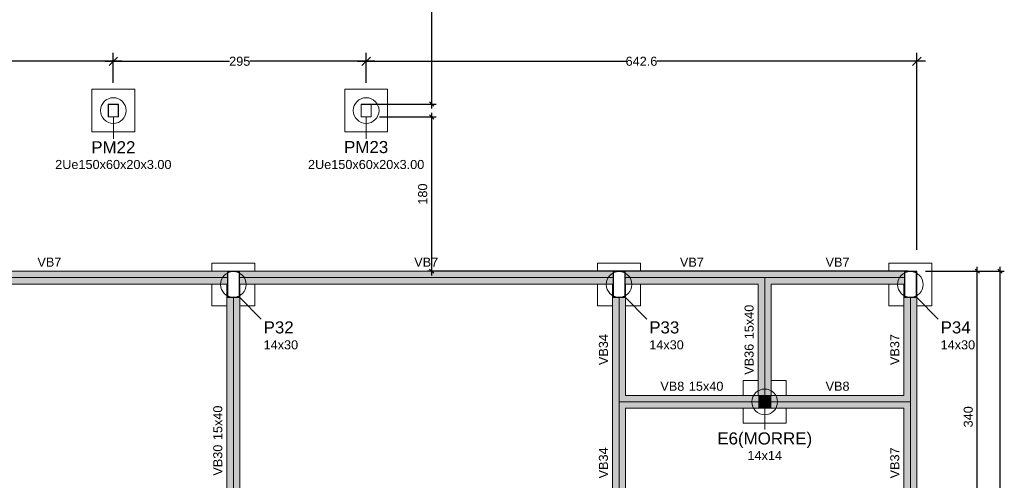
# Model space of a CAD drawing. Header units: millimetres. Extents: x 10906 to 25863, y 1966 to 4861.
# Tile 40 of 163: x 11174 to 11197, y 2941 to 2952. Entities that reach past the tile are written whole.
import ezdxf

# ---------------------------------------------------------------- set-up
doc = ezdxf.new("R2010")
doc.units = ezdxf.units.MM
doc.linetypes.add('DOT2', pattern=[3.175, 0, -3.175])
for name, color, linetype, lineweight in [('FO-Cotas', 4, 'Continuous', 5), ('FO-Eixos', 5, 'Continuous', 5), ('FO-Estacas dos blocos', 1, 'Continuous', 20), ('FO-Hachura pilar que morre', 106, 'Continuous', 5), ('FO-Hachura viga', 41, 'Continuous', 5), ('FO-Pilares', 4, 'Continuous', 30), ('FO-Pilares genéricos', 30, 'Continuous', 5), ('FO-Seção das fundações', 7, 'Continuous', 5), ('FO-Textos das vigas', 7, 'Continuous', 5), ('FO-Textos dos pilares', 7, 'Continuous', 5), ('FO-Vigas', 1, 'Continuous', 20)]:
    doc.layers.add(name, color=color, linetype=linetype, lineweight=lineweight)
doc.styles.add('Arial', font='arial.ttf')
doc.styles.get("Standard").update_dxf_attribs({"font": 'arial.ttf'})
doc.dimstyles.new('UM_50.000000', dxfattribs={"dimtxt": 0.18, "dimasz": 0.2, "dimexe": 0.2, "dimexo": 0.5, "dimgap": 0, "dimtad": 1, "dimtih": 1, "dimtoh": 1, "dimlfac": 50, "dimzin": 0, "dimdsep": 46, "dimtxsty": 'Standard', "dimcen": 0.09, "dimdle": 0.2, "dimclrd": 256, "dimclre": 256, "dimclrt": 7, "dimazin": 0, "dimtfac": 1, "dimtofl": 0, "dimtmove": 0, "dimatfit": 3, "dimfxl": 1, "dimtolj": 1, "dimtzin": 0, "dimarcsym": 0})

# ---------------------------------------------------------------- blocks, each defined once
blk = doc.blocks.new('_Oblique')
at = {"color": 0, "linetype": 'ByBlock', "lineweight": -2}
blk.add_line((-0.5, -0.5), (0.5, 0.5), dxfattribs=at)
blk = doc.blocks.new('*D36')
at = {"layer": 'Defpoints', "color": 0, "transparency": 16777216}
for p in [(11194.978, 2946.018), (11196.39, 2946.018), (11194.978, 2939.218)]:
    blk.add_point(p, dxfattribs=at)
at = {"layer": 'FO-Cotas', "lineweight": -2, "transparency": 16777216}
for p, q in [((11195.178, 2946.018), (11196.49, 2946.018)), ((11196.39, 2939.118), (11196.39, 2946.118)), ((11195.178, 2939.218), (11196.49, 2939.218))]:
    blk.add_line(p, q, dxfattribs=at)
at = {"layer": 'FO-Cotas', "lineweight": -2, "transparency": 16777216, "xscale": 0.1, "yscale": 0.1, "zscale": 0.1}
for p, rotation in [((11196.39, 2946.018), 90), ((11196.39, 2939.218), 270)]:
    blk.add_blockref('_Oblique', p, dxfattribs=dict(at, rotation=rotation))
at = {"layer": 'FO-Cotas', "color": 7, "transparency": 16777216, "insert": (11196.179, 2942.618), "char_height": 0.2118, "attachment_point": 5, "rotation": 90, "style": 'Arial'}
blk.add_mtext('\\A1;340', dxfattribs=at)
blk = doc.blocks.new('*D37')
at = {"layer": 'Defpoints', "color": 0, "transparency": 16777216}
for p in [(11182.24, 2949.618), (11183.658, 2949.618), (11194.978, 2946.018)]:
    blk.add_point(p, dxfattribs=at)
at = {"layer": 'FO-Cotas', "lineweight": -2, "transparency": 16777216}
for p, q in [((11182.44, 2949.618), (11183.758, 2949.618)), ((11183.658, 2945.918), (11183.658, 2949.718)), ((11194.778, 2946.018), (11183.558, 2946.018))]:
    blk.add_line(p, q, dxfattribs=at)
at = {"layer": 'FO-Cotas', "lineweight": -2, "transparency": 16777216, "xscale": 0.1, "yscale": 0.1, "zscale": 0.1}
for p, rotation in [((11183.658, 2949.618), 90), ((11183.658, 2946.018), 270)]:
    blk.add_blockref('_Oblique', p, dxfattribs=dict(at, rotation=rotation))
at = {"layer": 'FO-Cotas', "color": 7, "transparency": 16777216, "insert": (11183.447, 2947.818), "char_height": 0.2118, "attachment_point": 5, "rotation": 90, "style": 'Arial'}
blk.add_mtext('\\A1;180', dxfattribs=at)
blk = doc.blocks.new('*D38')
at = {"layer": 'Defpoints', "color": 0, "transparency": 16777216}
for p in [(11183.658, 2961.118), (11188.14, 2961.118), (11182.012, 2949.918)]:
    blk.add_point(p, dxfattribs=at)
at = {"layer": 'FO-Cotas', "lineweight": -2, "transparency": 16777216}
for p, q in [((11187.94, 2961.118), (11183.558, 2961.118)), ((11183.658, 2949.818), (11183.658, 2961.218)), ((11182.212, 2949.918), (11183.758, 2949.918))]:
    blk.add_line(p, q, dxfattribs=at)
at = {"layer": 'FO-Cotas', "lineweight": -2, "transparency": 16777216, "xscale": 0.1, "yscale": 0.1, "zscale": 0.1}
for p, rotation in [((11183.658, 2961.118), 90), ((11183.658, 2949.918), 270)]:
    blk.add_blockref('_Oblique', p, dxfattribs=dict(at, rotation=rotation))
at = {"layer": 'FO-Cotas', "color": 7, "transparency": 16777216, "insert": (11183.447, 2955.518), "char_height": 0.2118, "attachment_point": 5, "rotation": 90, "style": 'Arial'}
blk.add_mtext('\\A1;560', dxfattribs=at)
blk = doc.blocks.new('*D42')
at = {"layer": 'Defpoints', "color": 0, "transparency": 16777216}
for p in [(11194.978, 2946.018), (11196.92, 2946.018), (11194.978, 2930.518)]:
    blk.add_point(p, dxfattribs=at)
at = {"layer": 'FO-Cotas', "lineweight": -2, "transparency": 16777216}
for p, q in [((11195.178, 2946.018), (11197.02, 2946.018)), ((11196.92, 2930.418), (11196.92, 2946.118)), ((11195.178, 2930.518), (11197.02, 2930.518))]:
    blk.add_line(p, q, dxfattribs=at)
at = {"layer": 'FO-Cotas', "lineweight": -2, "transparency": 16777216, "xscale": 0.1, "yscale": 0.1, "zscale": 0.1}
for p, rotation in [((11196.92, 2946.018), 90), ((11196.92, 2930.518), 270)]:
    blk.add_blockref('_Oblique', p, dxfattribs=dict(at, rotation=rotation))
at = {"layer": 'FO-Cotas', "color": 7, "transparency": 16777216, "insert": (11196.708, 2938.268), "char_height": 0.2118, "attachment_point": 5, "rotation": 90, "style": 'Arial'}
blk.add_mtext('\\A1;775', dxfattribs=at)
blk = doc.blocks.new('*D60')
at = {"layer": 'Defpoints', "color": 0, "transparency": 16777216}
for p in [(11182.126, 2950.917), (11182.126, 2949.918), (11194.978, 2946.018)]:
    blk.add_point(p, dxfattribs=at)
at = {"layer": 'FO-Cotas', "lineweight": -2, "transparency": 16777216}
for p, q in [((11182.126, 2950.418), (11182.126, 2951.117)), ((11194.978, 2946.518), (11194.978, 2951.117)), ((11181.926, 2950.917), (11188.195, 2950.917)), ((11195.178, 2950.917), (11188.91, 2950.917))]:
    blk.add_line(p, q, dxfattribs=at)
at = {"layer": 'FO-Cotas', "lineweight": -2, "transparency": 16777216, "xscale": 0.2, "yscale": 0.2, "zscale": 0.2, "rotation": 180}
blk.add_blockref('_Oblique', (11182.126, 2950.917), dxfattribs=at)
at = {"layer": 'FO-Cotas', "lineweight": -2, "transparency": 16777216, "xscale": 0.2, "yscale": 0.2, "zscale": 0.2}
blk.add_blockref('_Oblique', (11194.978, 2950.917), dxfattribs=at)
at = {"layer": 'FO-Cotas', "color": 7, "transparency": 16777216, "insert": (11188.552, 2950.917), "char_height": 0.2118, "attachment_point": 5, "rotation": 0.0057, "style": 'Arial'}
blk.add_mtext('\\A1;642.6', dxfattribs=at)
blk = doc.blocks.new('*D61')
at = {"layer": 'Defpoints', "color": 0, "transparency": 16777216}
for p in [(11176.226, 2950.917), (11176.226, 2949.918), (11182.126, 2949.918)]:
    blk.add_point(p, dxfattribs=at)
at = {"layer": 'FO-Cotas', "lineweight": -2, "transparency": 16777216}
for p, q in [((11176.226, 2950.418), (11176.226, 2951.117)), ((11182.126, 2950.418), (11182.126, 2951.117)), ((11176.026, 2950.917), (11178.94, 2950.917)), ((11182.326, 2950.917), (11179.413, 2950.917))]:
    blk.add_line(p, q, dxfattribs=at)
at = {"layer": 'FO-Cotas', "lineweight": -2, "transparency": 16777216, "xscale": 0.2, "yscale": 0.2, "zscale": 0.2, "rotation": 180}
blk.add_blockref('_Oblique', (11176.226, 2950.917), dxfattribs=at)
at = {"layer": 'FO-Cotas', "lineweight": -2, "transparency": 16777216, "xscale": 0.2, "yscale": 0.2, "zscale": 0.2}
blk.add_blockref('_Oblique', (11182.126, 2950.917), dxfattribs=at)
at = {"layer": 'FO-Cotas', "color": 7, "transparency": 16777216, "insert": (11179.176, 2950.917), "char_height": 0.2118, "attachment_point": 5, "rotation": 0.0057, "style": 'Arial'}
blk.add_mtext('\\A1;295', dxfattribs=at)
blk = doc.blocks.new('*D62')
at = {"layer": 'Defpoints', "color": 0, "transparency": 16777216}
for p in [(11170.326, 2950.917), (11170.326, 2949.918), (11176.226, 2949.918)]:
    blk.add_point(p, dxfattribs=at)
at = {"layer": 'FO-Cotas', "lineweight": -2, "transparency": 16777216}
for p, q in [((11170.326, 2950.418), (11170.326, 2951.117)), ((11176.226, 2950.418), (11176.226, 2951.117)), ((11170.126, 2950.917), (11173.04, 2950.917)), ((11176.426, 2950.917), (11173.513, 2950.917))]:
    blk.add_line(p, q, dxfattribs=at)
at = {"layer": 'FO-Cotas', "lineweight": -2, "transparency": 16777216, "xscale": 0.2, "yscale": 0.2, "zscale": 0.2, "rotation": 180}
blk.add_blockref('_Oblique', (11170.326, 2950.917), dxfattribs=at)
at = {"layer": 'FO-Cotas', "lineweight": -2, "transparency": 16777216, "xscale": 0.2, "yscale": 0.2, "zscale": 0.2}
blk.add_blockref('_Oblique', (11176.226, 2950.917), dxfattribs=at)
at = {"layer": 'FO-Cotas', "color": 7, "transparency": 16777216, "insert": (11173.276, 2950.917), "char_height": 0.2118, "attachment_point": 5, "rotation": 0.0057, "style": 'Arial'}
blk.add_mtext('\\A1;295', dxfattribs=at)

msp = doc.modelspace()

# ---------------------------------------------------------------- hatches: boundary and pattern name
at = {"layer": 'FO-Hachura pilar que morre', "linetype": 'Continuous'}
msp.add_hatch(color=256, dxfattribs=at).paths.add_polyline_path([(11191.2885, 2942.82751), (11191.4285, 2942.82751), (11191.5685, 2942.82751), (11191.5685, 2942.96751), (11191.5685, 2943.10751), (11191.4285, 2943.10751), (11191.2885, 2943.10751), (11191.2885, 2942.96751)])
at = {"layer": 'FO-Hachura viga', "linetype": 'Continuous'}
for points in [[(11178.8885, 2945.71751), (11178.8885, 2945.71751), (11178.8885, 2946.00751), (11179.1685, 2946.00751), (11179.1685, 2946.01751), (11169.9785, 2946.01751), (11169.9785, 2946.00751), (11170.5785, 2946.00751), (11170.5785, 2945.72751), (11169.9785, 2945.72751), (11169.9785, 2945.71751), (11178.8885, 2945.71751)], [(11187.8885, 2945.71751), (11187.8885, 2945.71751), (11187.8885, 2946.00751), (11188.1685, 2946.00751), (11188.1685, 2946.01751), (11179.1685, 2946.01751), (11179.1685, 2945.71751), (11187.8885, 2945.71751)], [(11191.2785, 2945.71751), (11191.2785, 2945.71751), (11191.4285, 2945.86751), (11191.4285, 2946.01751), (11188.1685, 2946.01751), (11188.1685, 2945.71751), (11191.2785, 2945.71751)], [(11194.9785, 2946.01751), (11194.9785, 2946.01751), (11191.4285, 2946.01751), (11191.4285, 2945.86751), (11191.5785, 2945.71751), (11194.6885, 2945.71751), (11194.6885, 2946.00751), (11194.9685, 2946.00751), (11194.9685, 2945.71751), (11194.9785, 2945.71751), (11194.9785, 2946.01751)], [(11179.1685, 2938.71751), (11179.1685, 2938.71751), (11179.1685, 2937.81751), (11179.1785, 2937.81751), (11179.1785, 2945.71751), (11179.1685, 2945.71751), (11179.1685, 2945.40751), (11178.8885, 2945.40751), (11178.8885, 2945.71751), (11178.8785, 2945.71751), (11178.8785, 2937.81751), (11178.8885, 2937.81751), (11178.8885, 2938.71751), (11179.1685, 2938.71751)], [(11188.1785, 2943.11751), (11188.1785, 2943.11751), (11188.1785, 2945.71751), (11188.1685, 2945.71751), (11188.1685, 2945.40751), (11187.8885, 2945.40751), (11187.8885, 2945.71751), (11187.8785, 2945.71751), (11187.8785, 2942.96751), (11188.0285, 2942.96751), (11188.1785, 2943.11751)], [(11191.5785, 2945.71751), (11191.5785, 2945.71751), (11191.4285, 2945.86751), (11191.2785, 2945.71751), (11191.2785, 2943.10751), (11191.5785, 2943.10751), (11191.5785, 2945.71751)], [(11188.1785, 2942.81751), (11188.1785, 2942.81751), (11188.0285, 2942.96751), (11187.8785, 2942.96751), (11187.8785, 2939.81751), (11187.8885, 2939.81751), (11187.8885, 2940.11751), (11188.1685, 2940.11751), (11188.1685, 2939.81751), (11188.1785, 2939.81751), (11188.1785, 2942.81751)], [(11191.2885, 2943.11751), (11191.2885, 2943.11751), (11188.1785, 2943.11751), (11188.0285, 2942.96751), (11188.1785, 2942.81751), (11191.2885, 2942.81751), (11191.2885, 2943.11751)], [(11194.6785, 2942.81751), (11194.6785, 2942.81751), (11194.8285, 2942.96751), (11194.6785, 2943.11751), (11191.2885, 2943.11751), (11191.2885, 2943.10751), (11191.5685, 2943.10751), (11191.5685, 2942.82751), (11191.2885, 2942.82751), (11191.2885, 2942.81751), (11194.6785, 2942.81751)], [(11194.9685, 2940.11751), (11194.9685, 2940.11751), (11194.9685, 2939.21751), (11194.9785, 2939.21751), (11194.9785, 2942.96751), (11194.8285, 2942.96751), (11194.6785, 2942.81751), (11194.6785, 2939.21751), (11194.6885, 2939.21751), (11194.6885, 2940.11751), (11194.9685, 2940.11751)]]:
    msp.add_hatch(color=256, dxfattribs=at).paths.add_polyline_path(points)
h = msp.add_hatch(color=256, dxfattribs=at)
h.paths.add_polyline_path([(11194.9785, 2946.01751), (11194.9785, 2946.01751), (11194.6785, 2946.01751), (11194.6785, 2943.11751), (11194.8285, 2942.96751), (11194.9785, 2942.96751), (11194.9785, 2946.01751)])
h.paths.add_polyline_path([(11194.6885, 2945.40751), (11194.6885, 2946.00751), (11194.9685, 2946.00751), (11194.9685, 2945.40751), (11194.6885, 2945.40751)], flags=0)

# ---------------------------------------------------------------- linework, layer by layer
at = {"layer": 'FO-Cotas'}
for p, q in [((11176.2265, 2949.61751), (11176.2265, 2949.10919)), ((11182.1265, 2949.61751), (11182.1265, 2949.10919)), ((11179.1685, 2945.40751), (11179.67682, 2944.89919)), ((11188.1685, 2945.40751), (11188.67682, 2944.89919)), ((11194.9685, 2945.40751), (11195.47682, 2944.89919)), ((11191.4285, 2942.82751), (11191.4285, 2942.31919))]:
    msp.add_line(p, q, dxfattribs=at)
at = {"layer": 'FO-Eixos'}
for p, q in [((11170.5785, 2945.86751), (11178.8885, 2945.86751)), ((11179.1685, 2945.86751), (11187.8885, 2945.86751)), ((11188.1685, 2945.86751), (11191.4285, 2945.86751)), ((11191.4285, 2945.86751), (11194.6885, 2945.86751)), ((11191.4285, 2943.10751), (11191.4285, 2945.86751)), ((11179.0285, 2938.71751), (11179.0285, 2945.40751)), ((11188.0285, 2942.96751), (11188.0285, 2945.40751)), ((11194.8285, 2942.96751), (11194.8285, 2945.40751)), ((11188.0285, 2940.11751), (11188.0285, 2942.96751)), ((11188.0285, 2942.96751), (11191.2885, 2942.96751)), ((11191.5685, 2942.96751), (11194.8285, 2942.96751)), ((11194.8285, 2940.11751), (11194.8285, 2942.96751))]:
    msp.add_line(p, q, dxfattribs=at)
at = {"layer": 'FO-Estacas dos blocos'}
for centre in [(11176.2265, 2949.76751), (11182.1265, 2949.76751), (11179.0285, 2945.70751), (11188.0285, 2945.70751), (11194.8285, 2945.70751), (11191.4285, 2942.96751)]:
    msp.add_circle(centre, 0.3, dxfattribs=at)
at = {"layer": 'FO-Pilares'}
for points in [[(11178.8885, 2945.40751), (11179.0285, 2945.40751), (11179.1685, 2945.40751), (11179.1685, 2945.70751), (11179.1685, 2946.00751), (11179.0285, 2946.00751), (11178.8885, 2946.00751), (11178.8885, 2945.70751), (11178.8885, 2945.40751)], [(11187.8885, 2945.40751), (11188.0285, 2945.40751), (11188.1685, 2945.40751), (11188.1685, 2945.70751), (11188.1685, 2946.00751), (11188.0285, 2946.00751), (11187.8885, 2946.00751), (11187.8885, 2945.70751), (11187.8885, 2945.40751)], [(11194.6885, 2945.40751), (11194.8285, 2945.40751), (11194.9685, 2945.40751), (11194.9685, 2945.70751), (11194.9685, 2946.00751), (11194.8285, 2946.00751), (11194.6885, 2946.00751), (11194.6885, 2945.70751), (11194.6885, 2945.40751)], [(11191.2885, 2942.82751), (11191.4285, 2942.82751), (11191.5685, 2942.82751), (11191.5685, 2942.96751), (11191.5685, 2943.10751), (11191.4285, 2943.10751), (11191.2885, 2943.10751), (11191.2885, 2942.96751), (11191.2885, 2942.82751)]]:
    msp.add_lwpolyline(points, close=True, dxfattribs=at)
at = {"layer": 'FO-Pilares genéricos'}
for points in [[(11176.3405, 2949.91751), (11176.34144, 2949.91743), (11176.34235, 2949.91721), (11176.34322, 2949.91685), (11176.34402, 2949.91636), (11176.34474, 2949.91575), (11176.34535, 2949.91503), (11176.34584, 2949.91423), (11176.3462, 2949.91336), (11176.34642, 2949.91244), (11176.3465, 2949.91151), (11176.3465, 2949.62351), (11176.34642, 2949.62257), (11176.3462, 2949.62165), (11176.34584, 2949.62078), (11176.34535, 2949.61998), (11176.34474, 2949.61926), (11176.34402, 2949.61865), (11176.34322, 2949.61816), (11176.34235, 2949.6178), (11176.34144, 2949.61758), (11176.3405, 2949.61751), (11176.1125, 2949.61751), (11176.11156, 2949.61758), (11176.11064, 2949.6178), (11176.10977, 2949.61816), (11176.10897, 2949.61865), (11176.10825, 2949.61926), (11176.10764, 2949.61998), (11176.10715, 2949.62078), (11176.10679, 2949.62165), (11176.10657, 2949.62257), (11176.1065, 2949.62351), (11176.1065, 2949.91151), (11176.10657, 2949.91244), (11176.10679, 2949.91336), (11176.10715, 2949.91423), (11176.10764, 2949.91503), (11176.10825, 2949.91575), (11176.10897, 2949.91636), (11176.10977, 2949.91685), (11176.11064, 2949.91721), (11176.11156, 2949.91743), (11176.1125, 2949.91751), (11176.3405, 2949.91751)], [(11176.3345, 2949.91151), (11176.33544, 2949.91143), (11176.33635, 2949.91121), (11176.33722, 2949.91085), (11176.33802, 2949.91036), (11176.33874, 2949.90975), (11176.33935, 2949.90903), (11176.33984, 2949.90823), (11176.3402, 2949.90736), (11176.34042, 2949.90644), (11176.3405, 2949.90551), (11176.3405, 2949.62951), (11176.34042, 2949.62857), (11176.3402, 2949.62765), (11176.33984, 2949.62678), (11176.33935, 2949.62598), (11176.33874, 2949.62526), (11176.33802, 2949.62465), (11176.33722, 2949.62416), (11176.33635, 2949.6238), (11176.33544, 2949.62358), (11176.3345, 2949.62351), (11176.1185, 2949.62351), (11176.11756, 2949.62358), (11176.11664, 2949.6238), (11176.11577, 2949.62416), (11176.11497, 2949.62465), (11176.11425, 2949.62526), (11176.11364, 2949.62598), (11176.11315, 2949.62678), (11176.11279, 2949.62765), (11176.11257, 2949.62857), (11176.1125, 2949.62951), (11176.1125, 2949.90551), (11176.11257, 2949.90644), (11176.11279, 2949.90736), (11176.11315, 2949.90823), (11176.11364, 2949.90903), (11176.11425, 2949.90975), (11176.11497, 2949.91036), (11176.11577, 2949.91085), (11176.11664, 2949.91121), (11176.11756, 2949.91143), (11176.1185, 2949.91151), (11176.3345, 2949.91151)], [(11182.2405, 2949.91751), (11182.24144, 2949.91743), (11182.24235, 2949.91721), (11182.24322, 2949.91685), (11182.24402, 2949.91636), (11182.24474, 2949.91575), (11182.24535, 2949.91503), (11182.24584, 2949.91423), (11182.2462, 2949.91336), (11182.24642, 2949.91244), (11182.2465, 2949.91151), (11182.2465, 2949.62351), (11182.24642, 2949.62257), (11182.2462, 2949.62165), (11182.24584, 2949.62078), (11182.24535, 2949.61998), (11182.24474, 2949.61926), (11182.24402, 2949.61865), (11182.24322, 2949.61816), (11182.24235, 2949.6178), (11182.24144, 2949.61758), (11182.2405, 2949.61751), (11182.0125, 2949.61751), (11182.01156, 2949.61758), (11182.01064, 2949.6178), (11182.00977, 2949.61816), (11182.00897, 2949.61865), (11182.00825, 2949.61926), (11182.00764, 2949.61998), (11182.00715, 2949.62078), (11182.00679, 2949.62165), (11182.00657, 2949.62257), (11182.0065, 2949.62351), (11182.0065, 2949.91151), (11182.00657, 2949.91244), (11182.00679, 2949.91336), (11182.00715, 2949.91423), (11182.00764, 2949.91503), (11182.00825, 2949.91575), (11182.00897, 2949.91636), (11182.00977, 2949.91685), (11182.01064, 2949.91721), (11182.01156, 2949.91743), (11182.0125, 2949.91751), (11182.2405, 2949.91751)], [(11182.2345, 2949.91151), (11182.23544, 2949.91143), (11182.23635, 2949.91121), (11182.23722, 2949.91085), (11182.23802, 2949.91036), (11182.23874, 2949.90975), (11182.23935, 2949.90903), (11182.23984, 2949.90823), (11182.2402, 2949.90736), (11182.24042, 2949.90644), (11182.2405, 2949.90551), (11182.2405, 2949.62951), (11182.24042, 2949.62857), (11182.2402, 2949.62765), (11182.23984, 2949.62678), (11182.23935, 2949.62598), (11182.23874, 2949.62526), (11182.23802, 2949.62465), (11182.23722, 2949.62416), (11182.23635, 2949.6238), (11182.23544, 2949.62358), (11182.2345, 2949.62351), (11182.0185, 2949.62351), (11182.01756, 2949.62358), (11182.01664, 2949.6238), (11182.01577, 2949.62416), (11182.01497, 2949.62465), (11182.01425, 2949.62526), (11182.01364, 2949.62598), (11182.01315, 2949.62678), (11182.01279, 2949.62765), (11182.01257, 2949.62857), (11182.0125, 2949.62951), (11182.0125, 2949.90551), (11182.01257, 2949.90644), (11182.01279, 2949.90736), (11182.01315, 2949.90823), (11182.01364, 2949.90903), (11182.01425, 2949.90975), (11182.01497, 2949.91036), (11182.01577, 2949.91085), (11182.01664, 2949.91121), (11182.01756, 2949.91143), (11182.0185, 2949.91151), (11182.2345, 2949.91151)]]:
    msp.add_lwpolyline(points, close=True, dxfattribs=at)
at = {"layer": 'FO-Pilares genéricos', "linetype": 'DOT2', "ltscale": 0.05}
for points in [[(11176.1065, 2949.61751), (11176.2265, 2949.61751), (11176.3465, 2949.61751), (11176.3465, 2949.76751), (11176.3465, 2949.91751), (11176.2265, 2949.91751), (11176.1065, 2949.91751), (11176.1065, 2949.76751), (11176.1065, 2949.61751)], [(11176.1065, 2949.61751), (11176.2265, 2949.61751), (11176.3465, 2949.61751), (11176.3465, 2949.76751), (11176.3465, 2949.91751), (11176.2265, 2949.91751), (11176.1065, 2949.91751), (11176.1065, 2949.76751), (11176.1065, 2949.61751)], [(11182.0065, 2949.61751), (11182.1265, 2949.61751), (11182.2465, 2949.61751), (11182.2465, 2949.76751), (11182.2465, 2949.91751), (11182.1265, 2949.91751), (11182.0065, 2949.91751), (11182.0065, 2949.76751), (11182.0065, 2949.61751)], [(11182.0065, 2949.61751), (11182.1265, 2949.61751), (11182.2465, 2949.61751), (11182.2465, 2949.76751), (11182.2465, 2949.91751), (11182.1265, 2949.91751), (11182.0065, 2949.91751), (11182.0065, 2949.76751), (11182.0065, 2949.61751)]]:
    msp.add_lwpolyline(points, close=True, dxfattribs=at)
at = {"layer": 'FO-Seção das fundações'}
for points in [[(11175.7265, 2950.26751), (11176.7265, 2950.26751)], [(11175.7265, 2950.26751), (11175.7265, 2949.26751)], [(11176.7265, 2949.26751), (11176.7265, 2950.26751)], [(11181.6265, 2950.26751), (11182.6265, 2950.26751)], [(11181.6265, 2950.26751), (11181.6265, 2949.26751)], [(11182.6265, 2949.26751), (11182.6265, 2950.26751)], [(11176.7265, 2949.26751), (11175.7265, 2949.26751)], [(11182.6265, 2949.26751), (11181.6265, 2949.26751)], [(11178.5285, 2946.20751), (11179.5285, 2946.20751)], [(11178.5285, 2946.20751), (11178.5285, 2946.01751)], [(11179.5285, 2946.01751), (11179.5285, 2946.20751)], [(11187.5285, 2946.20751), (11188.5285, 2946.20751)], [(11187.5285, 2946.20751), (11187.5285, 2946.01751)], [(11188.5285, 2946.01751), (11188.5285, 2946.20751)], [(11194.3285, 2946.20751), (11195.3285, 2946.20751)], [(11194.3285, 2946.20751), (11194.3285, 2946.01751)], [(11195.3285, 2945.20751), (11195.3285, 2946.20751)], [(11178.5285, 2945.71751), (11178.5285, 2945.20751)], [(11179.5285, 2945.20751), (11179.5285, 2945.71751)], [(11187.5285, 2945.71751), (11187.5285, 2945.20751)], [(11188.5285, 2945.20751), (11188.5285, 2945.71751)], [(11194.3285, 2945.71751), (11194.3285, 2945.20751)], [(11178.8785, 2945.20751), (11178.5285, 2945.20751)], [(11179.5285, 2945.20751), (11179.1785, 2945.20751)], [(11187.8785, 2945.20751), (11187.5285, 2945.20751)], [(11188.5285, 2945.20751), (11188.1785, 2945.20751)], [(11194.6785, 2945.20751), (11194.3285, 2945.20751)], [(11195.3285, 2945.20751), (11194.9785, 2945.20751)], [(11190.9285, 2943.46751), (11190.9285, 2943.11751)], [(11190.9285, 2943.46751), (11191.2785, 2943.46751)], [(11191.5785, 2943.46751), (11191.9285, 2943.46751)], [(11191.9285, 2943.11751), (11191.9285, 2943.46751)], [(11190.9285, 2942.81751), (11190.9285, 2942.46751)], [(11191.9285, 2942.46751), (11191.9285, 2942.81751)], [(11191.9285, 2942.46751), (11190.9285, 2942.46751)]]:
    msp.add_lwpolyline(points, dxfattribs=at)
at = {"layer": 'FO-Vigas'}
for p, q in [((11170.5785, 2946.01751), (11179.1685, 2946.01751)), ((11179.1685, 2946.01751), (11188.1685, 2946.01751)), ((11188.1685, 2946.01751), (11191.4285, 2946.01751)), ((11191.4285, 2946.01751), (11194.9785, 2946.01751)), ((11194.9785, 2942.96751), (11194.9785, 2946.01751)), ((11169.9785, 2945.71751), (11178.8785, 2945.71751)), ((11178.8785, 2938.71751), (11178.8785, 2945.71751)), ((11179.1785, 2945.71751), (11187.8785, 2945.71751)), ((11179.1785, 2937.81751), (11179.1785, 2945.71751)), ((11187.8785, 2942.96751), (11187.8785, 2945.71751)), ((11188.1785, 2945.71751), (11191.2785, 2945.71751)), ((11188.1785, 2943.11751), (11188.1785, 2945.71751)), ((11191.2785, 2943.11751), (11191.2785, 2945.71751)), ((11191.5785, 2945.71751), (11194.6785, 2945.71751)), ((11191.5785, 2943.11751), (11191.5785, 2945.71751)), ((11194.6785, 2943.11751), (11194.6785, 2945.71751)), ((11187.8785, 2940.11751), (11187.8785, 2942.96751)), ((11188.1785, 2943.11751), (11191.2785, 2943.11751)), ((11191.5785, 2943.11751), (11194.6785, 2943.11751)), ((11194.9785, 2939.21751), (11194.9785, 2942.96751)), ((11188.1785, 2939.81751), (11188.1785, 2942.81751)), ((11188.1785, 2942.81751), (11191.2885, 2942.81751)), ((11191.2885, 2942.81751), (11194.6785, 2942.81751)), ((11194.6785, 2939.81751), (11194.6785, 2942.81751))]:
    msp.add_line(p, q, dxfattribs=at)

# ---------------------------------------------------------------- texts
at = {"layer": 'FO-Textos das vigas', "char_height": 0.2118, "line_spacing_factor": 0.798, "style": 'Arial'}
for s, insert, width, attachment_point in [('VB7', (11174.7335, 2946.12341), 1.1331486, 8), ('VB7', (11183.5285, 2946.12341), 1.1331486, 8), ('VB7', (11189.7285, 2946.12341), 1.1331486, 8), ('VB7', (11193.1285, 2946.12341), 1.1331486, 8), ('VB8', (11189.55178, 2943.22341), 1.1359886, 9), ('15x40', (11189.65768, 2943.22341), 1.6307878, 7), ('VB8', (11193.1285, 2943.22341), 1.1359886, 8)]:
    msp.add_mtext(s, dxfattribs=dict(at, insert=insert, width=width, attachment_point=attachment_point))
at = {"layer": 'FO-Textos das vigas', "char_height": 0.2118, "rotation": 90, "line_spacing_factor": 0.798, "style": 'Arial'}
for s, insert, width, attachment_point in [('15x40', (11191.1726, 2944.42918), 1.6267108, 7), ('VB34', (11187.7726, 2944.18751), 1.466084, 8), ('VB36', (11191.1726, 2944.32328), 1.466084, 9), ('VB37', (11194.5726, 2944.18751), 1.466084, 8), ('15x40', (11178.7726, 2942.07418), 1.6307878, 7), ('VB30', (11178.7726, 2941.96828), 1.4697584, 9), ('VB34', (11187.7726, 2941.54251), 1.4697584, 8), ('VB37', (11194.5726, 2941.54251), 1.4697584, 8)]:
    msp.add_mtext(s, dxfattribs=dict(at, insert=insert, width=width, attachment_point=attachment_point))
at = {"layer": 'FO-Textos dos pilares', "line_spacing_factor": 0.798, "style": 'Arial'}
for s, insert, char_height, width, attachment_point in [('PM22', (11176.2265, 2948.77031), 0.2824, 2.0695183, 8), ('PM23', (11182.1265, 2948.77031), 0.2824, 2.0695183, 8), ('2Ue150x60x20x3.00', (11176.2265, 2948.39966), 0.2118, 5.4125862, 8), ('2Ue150x60x20x3.00', (11182.1265, 2948.39966), 0.2118, 5.4125862, 8), ('P32', (11179.7333, 2944.56031), 0.2824, 1.4026019, 7), ('P33', (11188.7333, 2944.56031), 0.2824, 1.4026019, 7), ('P34', (11195.5333, 2944.56031), 0.2824, 1.4026019, 7), ('14x30', (11179.7333, 2944.18966), 0.2118, 1.6267108, 7), ('14x30', (11188.7333, 2944.18966), 0.2118, 1.6267108, 7), ('14x30', (11195.5333, 2944.18966), 0.2118, 1.6267108, 7), ('E6(MORRE)', (11191.4285, 2941.88751), 0.2824, 4.4612439, 8), ('14x14', (11191.4285, 2941.60966), 0.2118, 1.6307878, 8)]:
    msp.add_mtext(s, dxfattribs=dict(at, insert=insert, char_height=char_height, width=width, attachment_point=attachment_point))

# ---------------------------------------------------------------- dimensions: what is measured, and where the dimension line sits
at = {"layer": 'FO-Cotas'}
for base, p1, p2, override, picture, middle in [((11183.6585, 2961.11751), (11182.0125, 2949.91751), (11188.1405, 2961.11751), {"dimtxt": 0.2118, "dimasz": 0.1, "dimexe": 0.1, "dimexo": 0.2, "dimtad": 1, "dimtih": 0, "dimtoh": 0, "dimdec": 1, "dimlfac": 50, "dimzin": 8, "dimtxsty": 'Arial', "dimblk": 'Oblique', "dimblk1": 'Oblique', "dimblk2": 'Oblique', "dimsah": 1, "dimdle": 0.1, "dimse1": 0, "dimse2": 0, "dimclrt": 7, "dimadec": 1, "dimazin": 3, "dimtmove": 2, "dimldrblk": 'Oblique'}, '*D38', (11183.4467, 2955.51751)), ((11183.6585, 2949.61751), (11194.9785, 2946.01751), (11182.2405, 2949.61751), {"dimtxt": 0.2118, "dimasz": 0.1, "dimexe": 0.1, "dimexo": 0.2, "dimtih": 0, "dimtoh": 0, "dimdec": 1, "dimzin": 8, "dimtxsty": 'Arial', "dimblk": 'Oblique', "dimblk1": 'Oblique', "dimblk2": 'Oblique', "dimsah": 1, "dimdle": 0.1, "dimclrt": 7, "dimadec": 1, "dimazin": 3, "dimtmove": 2, "dimldrblk": 'Oblique'}, '*D37', (11183.4467, 2947.81751)), ((11196.3905, 2946.01751), (11194.9785, 2939.21751), (11194.9785, 2946.01751), {"dimtxt": 0.2118, "dimasz": 0.1, "dimexe": 0.1, "dimexo": 0.2, "dimtad": 1, "dimtih": 0, "dimtoh": 0, "dimdec": 1, "dimlfac": 50, "dimzin": 8, "dimtxsty": 'Arial', "dimblk": 'Oblique', "dimblk1": 'Oblique', "dimblk2": 'Oblique', "dimsah": 1, "dimdle": 0.1, "dimse1": 0, "dimse2": 0, "dimclrt": 7, "dimadec": 1, "dimazin": 3, "dimtmove": 2, "dimldrblk": 'Oblique'}, '*D36', (11196.1787, 2942.61751)), ((11196.92, 2946.01751), (11194.9785, 2930.51751), (11194.9785, 2946.01751), {"dimtxt": 0.2118, "dimasz": 0.1, "dimexe": 0.1, "dimexo": 0.2, "dimtih": 0, "dimtoh": 0, "dimdec": 1, "dimzin": 8, "dimtxsty": 'Arial', "dimblk": 'Oblique', "dimblk1": 'Oblique', "dimblk2": 'Oblique', "dimsah": 1, "dimdle": 0.1, "dimclrt": 7, "dimadec": 1, "dimazin": 3, "dimtmove": 2, "dimldrblk": 'Oblique'}, '*D42', (11196.7082, 2938.26751))]:
    dim = msp.add_linear_dim(base=base, p1=p1, p2=p2, angle=90, dimstyle='UM_50.000000', override=override, dxfattribs=at)
    dim.commit()
    dim.dimension.update_dxf_attribs({"geometry": picture, "text_midpoint": middle, "dimtype": 160, "text_rotation": 90})
for base, p1, p2, picture, middle in [((11170.3265, 2950.91735), (11176.2265, 2949.91751), (11170.3265, 2949.91751), '*D62', (11173.2765, 2950.91735)), ((11176.2265, 2950.91735), (11182.1265, 2949.91751), (11176.2265, 2949.91751), '*D61', (11179.1765, 2950.91735)), ((11182.1265, 2950.91735), (11194.9785, 2946.01751), (11182.1265, 2949.91751), '*D60', (11188.5525, 2950.91735))]:
    dim = msp.add_linear_dim(base=base, p1=p1, p2=p2, dimstyle='UM_50.000000', override={"dimtxt": 0.2118, "dimtih": 0, "dimtoh": 0, "dimzin": 8, "dimtxsty": 'Arial', "dimblk": 'Oblique', "dimblk1": 'Oblique', "dimblk2": 'Oblique', "dimsah": 1, "dimclrt": 7, "dimazin": 3, "dimtmove": 2, "dimldrblk": 'Oblique'}, dxfattribs=at)
    dim.commit()
    dim.dimension.update_dxf_attribs({"geometry": picture, "text_midpoint": middle, "text_rotation": 0.00573})

doc.saveas('drawing.dxf')
